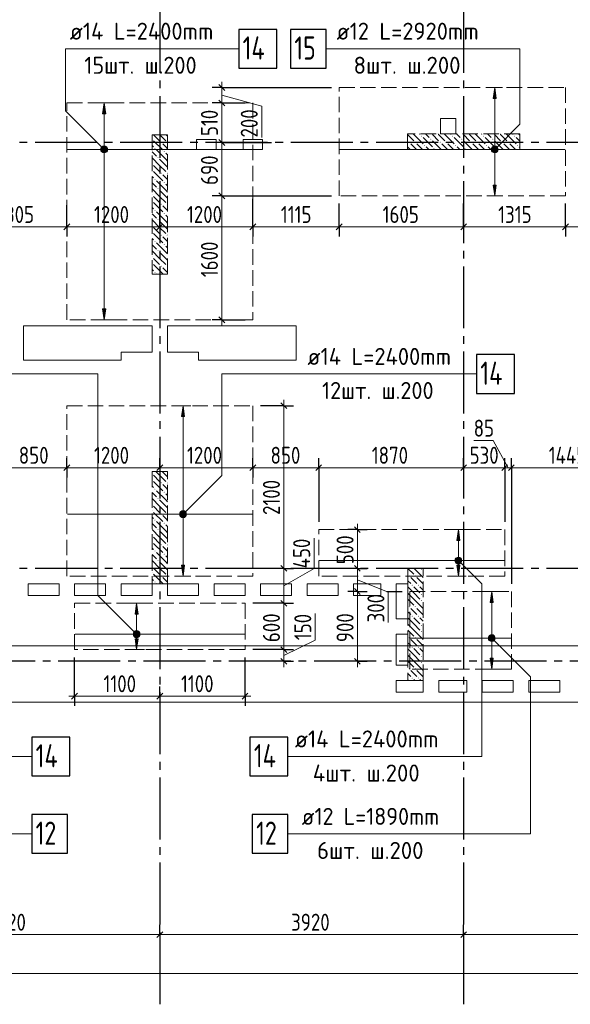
# Model space of a CAD drawing. Header units: millimetres. Extents: x 0 to 61017, y 0 to 42000.
# Tile 9 of 30: x 15912 to 23017, y 15970 to 28686. Entities that reach past the tile are written whole.
import ezdxf

# ---------------------------------------------------------------- set-up
doc = ezdxf.new("R2010")
doc.units = ezdxf.units.MM
doc.linetypes.add('______2', pattern=[270, 200, -70])
doc.linetypes.add('______5', pattern=[1100, 800, -100, 100, -100])
for name, color, linetype, lineweight in [('Standard', 7, 'Continuous', 25), ('ДОП Верх по Х', 7, 'Continuous', 25), ('ЖБ Пилон', 180, 'Continuous', 25), ('Оси', 40, '______5', 18), ('Позиционная метка номер позиции', 7, 'Continuous', 13), ('Примечания', 7, 'Continuous', 25)]:
    doc.layers.add(name, color=color, linetype=linetype, lineweight=lineweight)
doc.layers.add('ЖБ Перекрытие верхний уровень', color=7, linetype='Continuous', lineweight=25, true_color=0xe0e0ff)
doc.styles.add('GOST 2.304-81', font='txt')
doc.styles.add('ISOCPEUR', font='txt')

msp = doc.modelspace()

# ---------------------------------------------------------------- hatches: boundary and pattern name
at = {"layer": 'ДОП Верх по Х', "linetype": 'Continuous', "lineweight": 13, "transparency": 33554687}
for points in [[(22061, 27670), (22041, 27810), (22021, 27670)], [(17022, 27470), (17002, 27610), (16982, 27470)], [(16965, 27010), (17040, 27010), (17035, 27029)], [(16965, 27010), (17035, 27029), (16970, 27029)], [(16970, 26991), (17040, 27010), (16965, 27010)], [(16970, 27029), (17035, 27029), (17021, 27042)], [(16970, 27029), (17021, 27042), (16984, 27042)], [(16970, 26991), (17035, 26991), (17040, 27010)], [(16984, 26978), (17035, 26991), (16970, 26991)], [(16984, 27042), (17021, 27042), (17002, 27048)], [(16984, 26978), (17021, 26978), (17035, 26991)], [(17021, 26978), (16984, 26978), (17002, 26972)], [(22003, 27010), (22078, 27010), (22073, 27029)], [(22003, 27010), (22073, 27029), (22009, 27029)], [(22009, 26991), (22078, 27010), (22003, 27010)], [(22009, 27029), (22073, 27029), (22060, 27042)], [(22009, 27029), (22060, 27042), (22022, 27042)], [(22009, 26991), (22073, 26991), (22078, 27010)], [(22022, 26978), (22073, 26991), (22009, 26991)], [(22022, 27042), (22060, 27042), (22041, 27048)], [(22022, 26978), (22060, 26978), (22073, 26991)], [(22060, 26978), (22022, 26978), (22041, 26972)], [(18040, 23560), (18020, 23700), (18000, 23560)], [(17982, 22300), (18057, 22300), (18052, 22319)], [(17982, 22300), (18052, 22319), (17988, 22319)], [(17988, 22281), (18057, 22300), (17982, 22300)], [(17988, 22319), (18052, 22319), (18039, 22332)], [(17988, 22319), (18039, 22332), (18001, 22332)], [(17988, 22281), (18052, 22281), (18057, 22300)], [(18001, 22268), (18052, 22281), (17988, 22281)], [(18001, 22332), (18039, 22332), (18020, 22338)], [(18001, 22268), (18039, 22268), (18052, 22281)], [(18039, 22268), (18001, 22268), (18020, 22262)], [(21593, 21960), (21573, 22100), (21553, 21960)], [(21536, 21700), (21611, 21700), (21606, 21719)], [(21536, 21700), (21606, 21719), (21541, 21719)], [(21541, 21681), (21611, 21700), (21536, 21700)], [(21541, 21719), (21606, 21719), (21592, 21732)], [(21541, 21719), (21592, 21732), (21555, 21732)], [(21541, 21681), (21606, 21681), (21611, 21700)], [(21555, 21668), (21606, 21681), (21541, 21681)], [(21555, 21732), (21592, 21732), (21573, 21738)], [(21555, 21668), (21592, 21668), (21606, 21681)], [(21592, 21668), (21555, 21668), (21573, 21662)], [(22023, 21160), (22003, 21300), (21983, 21160)], [(17440, 21010), (17420, 21150), (17400, 21010)], [(17382, 20750), (17457, 20750), (17452, 20769)], [(17382, 20750), (17452, 20769), (17388, 20769)], [(17388, 20731), (17457, 20750), (17382, 20750)], [(17388, 20769), (17452, 20769), (17439, 20782)], [(17388, 20769), (17439, 20782), (17401, 20782)], [(17388, 20731), (17452, 20731), (17457, 20750)], [(17401, 20718), (17452, 20731), (17388, 20731)], [(17401, 20782), (17439, 20782), (17420, 20787)], [(17401, 20718), (17439, 20718), (17452, 20731)], [(21970, 20719), (22035, 20719), (22021, 20732)], [(21970, 20719), (22021, 20732), (21984, 20732)], [(21984, 20732), (22021, 20732), (22003, 20738)], [(17439, 20718), (17401, 20718), (17420, 20712)], [(21965, 20700), (22040, 20700), (22035, 20719)], [(21965, 20700), (22035, 20719), (21970, 20719)], [(21970, 20681), (22040, 20700), (21965, 20700)], [(21970, 20681), (22035, 20681), (22040, 20700)], [(21984, 20668), (22035, 20681), (21970, 20681)], [(21984, 20668), (22021, 20668), (22035, 20681)], [(22021, 20668), (21984, 20668), (22003, 20662)]]:
    msp.add_hatch(color=7, dxfattribs=at).paths.add_polyline_path(points)
for points in [[(22061, 26550), (22041, 26410), (22021, 26550)], [(17022, 24950), (17002, 24810), (16982, 24950)], [(18040, 21640), (18020, 21500), (18000, 21640)], [(21593, 21640), (21573, 21500), (21553, 21640)], [(17440, 20690), (17420, 20550), (17400, 20690)], [(22023, 20440), (22003, 20300), (21983, 20440)]]:
    msp.add_hatch(color=7, dxfattribs=at).paths.add_polyline_path(points, flags=16)
at = {"layer": 'ЖБ Пилон', "linetype": 'Continuous', "lineweight": 18, "transparency": 33554687}
for points in [[(17620, 27147), (17623, 27143), (17620, 27140)], [(17730, 27103), (17737, 27110), (17743, 27103), (17737, 27097)], [(17810, 27103), (17817, 27110), (17820, 27107), (17820, 27100), (17817, 27097)], [(20930, 27103), (20937, 27110), (20943, 27103), (20937, 27097)], [(21010, 27103), (21017, 27110), (21023, 27103), (21017, 27097)], [(21090, 27183), (21097, 27190), (21103, 27183), (21097, 27177)], [(21210, 27143), (21217, 27150), (21223, 27143), (21217, 27137)], [(21330, 27103), (21337, 27110), (21343, 27103), (21337, 27097)], [(21410, 27103), (21417, 27110), (21423, 27103), (21417, 27097)], [(21490, 27183), (21497, 27190), (21503, 27183), (21497, 27177)], [(21610, 27143), (21617, 27150), (21623, 27143), (21617, 27137)], [(21730, 27103), (21737, 27110), (21743, 27103), (21737, 27097)], [(21810, 27103), (21817, 27110), (21823, 27103), (21817, 27097)], [(21890, 27183), (21897, 27190), (21903, 27183), (21897, 27177)], [(22010, 27143), (22017, 27150), (22023, 27143), (22017, 27137)], [(22130, 27103), (22137, 27110), (22143, 27103), (22137, 27097)], [(22210, 27103), (22217, 27110), (22223, 27103), (22217, 27097)], [(22290, 27183), (22297, 27190), (22303, 27183), (22297, 27177)], [(17650, 27023), (17657, 27030), (17663, 27023), (17657, 27017)], [(17770, 26983), (17777, 26990), (17783, 26983), (17777, 26977)], [(21130, 27063), (21137, 27070), (21143, 27063), (21137, 27057)], [(21250, 27023), (21257, 27030), (21263, 27023), (21257, 27017)], [(21530, 27063), (21537, 27070), (21543, 27063), (21537, 27057)], [(21650, 27023), (21657, 27030), (21663, 27023), (21657, 27017)], [(21930, 27063), (21937, 27070), (21943, 27063), (21937, 27057)], [(22050, 27023), (22057, 27030), (22063, 27023), (22057, 27017)], [(22330, 27063), (22337, 27070), (22343, 27063), (22337, 27057)], [(17690, 26903), (17697, 26910), (17703, 26903), (17697, 26897)], [(17620, 26827), (17623, 26823), (17620, 26820)], [(17620, 26747), (17623, 26743), (17620, 26740)], [(17730, 26703), (17737, 26710), (17743, 26703), (17737, 26697)], [(17810, 26703), (17817, 26710), (17820, 26707), (17820, 26700), (17817, 26697)], [(17650, 26623), (17657, 26630), (17663, 26623), (17657, 26617)], [(17770, 26583), (17777, 26590), (17783, 26583), (17777, 26577)], [(17690, 26503), (17697, 26510), (17703, 26503), (17697, 26497)], [(17620, 26427), (17623, 26423), (17620, 26420)], [(17620, 26347), (17623, 26343), (17620, 26340)], [(17650, 26223), (17657, 26230), (17663, 26223), (17657, 26217)], [(17730, 26303), (17737, 26310), (17743, 26303), (17737, 26297)], [(17810, 26303), (17817, 26310), (17820, 26307), (17820, 26300), (17817, 26297)], [(17690, 26103), (17697, 26110), (17703, 26103), (17697, 26097)], [(17770, 26183), (17777, 26190), (17783, 26183), (17777, 26177)], [(17620, 26027), (17623, 26023), (17620, 26020)], [(17620, 25947), (17623, 25943), (17620, 25940)], [(17650, 25823), (17657, 25830), (17663, 25823), (17657, 25817)], [(17730, 25903), (17737, 25910), (17743, 25903), (17737, 25897)], [(17810, 25903), (17817, 25910), (17820, 25907), (17820, 25900), (17817, 25897)], [(17690, 25703), (17697, 25710), (17703, 25703), (17697, 25697)], [(17770, 25783), (17777, 25790), (17783, 25783), (17777, 25777)], [(17620, 25627), (17623, 25623), (17620, 25620)], [(17620, 25547), (17623, 25543), (17620, 25540)], [(17730, 25503), (17737, 25510), (17743, 25503), (17737, 25497)], [(17810, 25503), (17817, 25510), (17820, 25507), (17820, 25500), (17817, 25497)], [(17650, 25423), (17657, 25430), (17663, 25423), (17657, 25417)], [(17620, 22827), (17623, 22823), (17620, 22820)], [(17620, 22747), (17623, 22743), (17620, 22740)], [(17730, 22703), (17737, 22710), (17743, 22703), (17737, 22697)], [(17810, 22703), (17817, 22710), (17820, 22707), (17820, 22700), (17817, 22697)], [(17650, 22623), (17657, 22630), (17663, 22623), (17657, 22617)], [(17690, 22503), (17697, 22510), (17703, 22503), (17697, 22497)], [(17770, 22583), (17777, 22590), (17783, 22583), (17777, 22577)], [(17620, 22427), (17623, 22423), (17620, 22420)], [(17620, 22347), (17623, 22343), (17620, 22340)], [(17730, 22303), (17737, 22310), (17743, 22303), (17737, 22297)], [(17810, 22303), (17817, 22310), (17820, 22307), (17820, 22300), (17817, 22297)], [(17650, 22223), (17657, 22230), (17663, 22223), (17657, 22217)], [(17770, 22183), (17777, 22190), (17783, 22183), (17777, 22177)], [(17620, 22027), (17623, 22023), (17620, 22020)], [(17690, 22103), (17697, 22110), (17703, 22103), (17697, 22097)], [(17620, 21947), (17623, 21943), (17620, 21940)], [(17730, 21903), (17737, 21910), (17743, 21903), (17737, 21897)], [(17810, 21903), (17817, 21910), (17820, 21907), (17820, 21900), (17817, 21897)], [(17650, 21823), (17657, 21830), (17663, 21823), (17657, 21817)], [(17770, 21783), (17777, 21790), (17783, 21783), (17777, 21777)], [(17620, 21627), (17623, 21623), (17620, 21620)], [(17690, 21703), (17697, 21710), (17703, 21703), (17697, 21697)], [(17620, 21547), (17623, 21543), (17620, 21540)], [(17730, 21503), (17737, 21510), (17743, 21503), (17737, 21497)], [(17810, 21503), (17817, 21510), (17820, 21507), (17820, 21500), (17817, 21497)], [(20930, 21503), (20937, 21510), (20943, 21503), (20937, 21497)], [(21010, 21503), (21017, 21510), (21023, 21503), (21017, 21497)], [(21090, 21583), (21097, 21590), (21103, 21583), (21097, 21577)], [(17650, 21423), (17657, 21430), (17663, 21423), (17657, 21417)], [(20970, 21383), (20977, 21390), (20983, 21383), (20977, 21377)], [(21050, 21383), (21057, 21390), (21063, 21383), (21057, 21377)], [(21090, 21263), (21097, 21270), (21103, 21263), (21097, 21257)], [(20930, 21103), (20937, 21110), (20943, 21103), (20937, 21097)], [(21010, 21103), (21017, 21110), (21023, 21103), (21017, 21097)], [(21090, 21183), (21097, 21190), (21103, 21183), (21097, 21177)], [(20970, 20983), (20977, 20990), (20983, 20983), (20977, 20977)], [(21050, 20983), (21057, 20990), (21063, 20983), (21057, 20977)], [(21090, 20863), (21097, 20870), (21103, 20863), (21097, 20857)], [(21090, 20783), (21097, 20790), (21103, 20783), (21097, 20777)], [(20930, 20703), (20937, 20710), (20943, 20703), (20937, 20697)], [(21010, 20703), (21017, 20710), (21023, 20703), (21017, 20697)], [(20970, 20583), (20977, 20590), (20983, 20583), (20977, 20577)], [(21050, 20583), (21057, 20590), (21063, 20583), (21057, 20577)], [(21090, 20463), (21097, 20470), (21103, 20463), (21097, 20457)], [(21090, 20383), (21097, 20390), (21103, 20383), (21097, 20377)], [(20930, 20303), (20937, 20310), (20943, 20303), (20937, 20297)], [(21010, 20303), (21017, 20310), (21023, 20303), (21017, 20297)], [(20970, 20183), (20977, 20190), (20983, 20183), (20977, 20177)], [(21050, 20183), (21057, 20190), (21063, 20183), (21057, 20177)]]:
    msp.add_hatch(color=7, dxfattribs=at).paths.add_polyline_path(points, flags=16)
at = {"layer": 'Позиционная метка номер позиции', "linetype": 'Continuous', "lineweight": 13, "transparency": 33554687}
for points in [[(16970, 26978), (17014, 27053), (16959, 26999)], [(16959, 26999), (17014, 27053), (16991, 27053)], [(16959, 26999), (16991, 27053), (16959, 27021)], [(16959, 27021), (16991, 27053), (16970, 27042)], [(16970, 26978), (17034, 27042), (17014, 27053)], [(16991, 26967), (17034, 27042), (16970, 26978)], [(16991, 26967), (17046, 27021), (17034, 27042)], [(17014, 26967), (17046, 27021), (16991, 26967)], [(17014, 26967), (17046, 26999), (17046, 27021)], [(17046, 26999), (17014, 26967), (17034, 26978)], [(21998, 27021), (22073, 26978), (22009, 27042)], [(21998, 26999), (22052, 26967), (21998, 27021)], [(21998, 27021), (22052, 26967), (22073, 26978)], [(22029, 26967), (21998, 26999), (22009, 26978)], [(21998, 26999), (22029, 26967), (22052, 26967)], [(22009, 27042), (22084, 26999), (22029, 27053)], [(22009, 27042), (22073, 26978), (22084, 26999)], [(22029, 27053), (22084, 26999), (22084, 27021)], [(22029, 27053), (22084, 27021), (22052, 27053)], [(22052, 27053), (22084, 27021), (22073, 27042)], [(17977, 22311), (18052, 22268), (17988, 22332)], [(17977, 22289), (18031, 22257), (17977, 22311)], [(17977, 22311), (18031, 22257), (18052, 22268)], [(18009, 22257), (17977, 22289), (17988, 22268)], [(17977, 22289), (18009, 22257), (18031, 22257)], [(17988, 22332), (18063, 22289), (18009, 22343)], [(17988, 22332), (18052, 22268), (18063, 22289)], [(18009, 22343), (18063, 22289), (18063, 22311)], [(18009, 22343), (18063, 22311), (18031, 22343)], [(18031, 22343), (18063, 22311), (18052, 22332)], [(21530, 21711), (21562, 21743), (21542, 21732)], [(21562, 21743), (21530, 21711), (21530, 21689)], [(21562, 21743), (21530, 21689), (21585, 21743)], [(21585, 21743), (21530, 21689), (21542, 21668)], [(21585, 21743), (21542, 21668), (21605, 21732)], [(21605, 21732), (21542, 21668), (21562, 21657)], [(21605, 21732), (21562, 21657), (21617, 21711)], [(21617, 21711), (21562, 21657), (21585, 21657)], [(21617, 21711), (21585, 21657), (21617, 21689)], [(21617, 21689), (21585, 21657), (21605, 21668)], [(17388, 20718), (17431, 20793), (17377, 20739)], [(17377, 20739), (17431, 20793), (17409, 20793)], [(17377, 20739), (17409, 20793), (17377, 20761)], [(17377, 20761), (17409, 20793), (17388, 20782)], [(17388, 20718), (17452, 20782), (17431, 20793)], [(17409, 20707), (17452, 20782), (17388, 20718)], [(17409, 20707), (17463, 20761), (17452, 20782)], [(17431, 20707), (17463, 20761), (17409, 20707)], [(17431, 20707), (17463, 20739), (17463, 20761)], [(17463, 20739), (17431, 20707), (17452, 20718)], [(21959, 20711), (21991, 20743), (21971, 20732)], [(21991, 20743), (21959, 20711), (21959, 20689)], [(21991, 20743), (21959, 20689), (22014, 20743)], [(22014, 20743), (21959, 20689), (21971, 20668)], [(22014, 20743), (21971, 20668), (22035, 20732)], [(22035, 20732), (21971, 20668), (21991, 20657)], [(22035, 20732), (21991, 20657), (22046, 20711)], [(22046, 20711), (21991, 20657), (22014, 20657)], [(22046, 20711), (22014, 20657), (22046, 20689)], [(22046, 20689), (22014, 20657), (22035, 20668)]]:
    msp.add_hatch(color=7, dxfattribs=at).paths.add_polyline_path(points)

# ---------------------------------------------------------------- linework, layer by layer
at = {"layer": 'Standard', "color": 7, "linetype": 'Continuous', "lineweight": 25, "transparency": 33554687}
for p, q in [((18482, 27848), (18557, 27772)), ((18482, 27648), (18557, 27572)), ((18482, 27138), (18557, 27063)), ((18482, 26448), (18557, 26372)), ((16557, 26048), (16482, 25972)), ((17757, 26048), (17682, 25972)), ((18957, 26048), (18882, 25972)), ((20072, 26048), (19997, 25972)), ((21677, 26048), (21602, 25972)), ((22992, 26048), (22917, 25972)), ((18482, 24848), (18557, 24772)), ((19282, 23738), (19357, 23663)), ((16482, 22862), (16557, 22938)), ((17682, 22862), (17757, 22938)), ((18882, 22862), (18957, 22938)), ((19733, 22862), (19807, 22938)), ((21602, 22862), (21677, 22938)), ((22132, 22862), (22207, 22938)), ((22219, 22862), (22294, 22938)), ((20233, 22138), (20307, 22062)), ((19282, 21638), (19357, 21562)), ((20233, 21638), (20307, 21562)), ((20233, 21338), (20307, 21262)), ((19282, 21187), (19357, 21112)), ((19282, 20587), (19357, 20512)), ((19282, 20438), (19357, 20362)), ((20233, 20438), (20307, 20362)), ((16582, 19912), (16657, 19987)), ((17682, 19912), (17757, 19987)), ((18782, 19912), (18857, 19987)), ((17682, 16833), (17757, 16907)), ((21602, 16833), (21677, 16907))]:
    msp.add_line(p, q, dxfattribs=at)
at = {"layer": 'Standard', "color": 7, "linetype": 'Continuous', "lineweight": 13, "transparency": 33554687}
for p, q in [((18520, 27810), (18520, 27885)), ((18520, 27810), (18520, 27610)), ((18520, 27710), (19034, 27570)), ((18520, 27610), (18520, 27100)), ((19034, 27570), (19034, 27164)), ((16520, 26010), (15215, 26010)), ((17720, 26010), (16520, 26010)), ((18920, 26010), (17720, 26010)), ((20035, 26010), (18920, 26010)), ((21640, 26010), (20035, 26010)), ((22955, 26010), (21640, 26010)), ((23865, 26010), (22955, 26010)), ((18520, 24810), (18520, 24735)), ((19320, 23700), (19320, 23775)), ((22020, 23250), (21770, 23250)), ((22213, 22900), (22020, 23250)), ((15670, 22900), (16520, 22900)), ((16520, 22900), (17720, 22900)), ((17720, 22900), (18920, 22900)), ((18920, 22900), (19770, 22900)), ((19770, 22900), (21640, 22900)), ((21640, 22900), (22170, 22900)), ((22170, 22900), (22257, 22900)), ((22257, 22900), (23703, 22900)), ((20270, 22100), (20270, 22175)), ((20270, 22100), (20270, 21600)), ((19710, 21600), (19710, 21991)), ((19320, 21375), (19710, 21600)), ((19320, 21600), (19320, 21150)), ((20270, 21450), (20668, 21293)), ((20270, 21300), (20270, 20400)), ((20668, 21293), (20668, 20902)), ((19320, 21150), (19320, 20550)), ((19725, 20673), (19725, 21017)), ((19320, 20475), (19725, 20673)), ((19320, 20550), (19320, 20400)), ((19320, 20400), (19320, 20325)), ((20270, 20400), (20270, 20325)), ((16620, 19950), (16545, 19950)), ((16620, 19950), (17720, 19950)), ((17720, 19950), (18820, 19950)), ((18820, 19950), (18895, 19950)), ((13800, 16870), (17720, 16870)), ((17720, 16870), (21640, 16870)), ((21640, 16870), (24940, 16870)), ((49280, 16370), (7200, 16370))]:
    msp.add_line(p, q, dxfattribs=at)
at = {"layer": 'Standard', "color": 251, "linetype": 'Continuous', "lineweight": -3, "true_color": 0x656565, "transparency": 33554687}
for p, q in [((18520, 27810), (18395, 27810)), ((18520, 27810), (18645, 27810)), ((18520, 27810), (19935, 27810)), ((18520, 27610), (18395, 27610)), ((18520, 27610), (18645, 27610)), ((18520, 27610), (18820, 27610)), ((18520, 27100), (18395, 27100)), ((18520, 27100), (18645, 27100)), ((18520, 26410), (18395, 26410)), ((18520, 26410), (18645, 26410)), ((16520, 26010), (16520, 26135)), ((17720, 26010), (17720, 26135)), ((18920, 26010), (18920, 26135)), ((20035, 26010), (20035, 26135)), ((21640, 26010), (21640, 26135)), ((22955, 26010), (22955, 26135)), ((16520, 26010), (16520, 25885)), ((17720, 26010), (17720, 25885)), ((18920, 26010), (18920, 25885)), ((20035, 26010), (20035, 25885)), ((21640, 26010), (21640, 25885)), ((22955, 26010), (22955, 25885)), ((18520, 24810), (18395, 24810)), ((18520, 24810), (18645, 24810)), ((18520, 24810), (18820, 24810)), ((19320, 23700), (19020, 23700)), ((19320, 23700), (19195, 23700)), ((19320, 23700), (19445, 23700)), ((16520, 22900), (16520, 23025)), ((17720, 22900), (17720, 23025)), ((18920, 22900), (18920, 23025)), ((19770, 22900), (19770, 23025)), ((21640, 22900), (21640, 23025)), ((22170, 22900), (22170, 23025)), ((22257, 22900), (22257, 23025)), ((16520, 22900), (16520, 22775)), ((16520, 22900), (16520, 22900)), ((17720, 22900), (17720, 22775)), ((17720, 22900), (17720, 22900)), ((18920, 22900), (18920, 22775)), ((18920, 22900), (18920, 22900)), ((19770, 22900), (19770, 22775)), ((19770, 22900), (19770, 22200)), ((21640, 22900), (21640, 22775)), ((21640, 22900), (21640, 22900)), ((22170, 22900), (22170, 22775)), ((22170, 22900), (22170, 22200)), ((22257, 22900), (22257, 22775)), ((22257, 22900), (22257, 21400)), ((20270, 22100), (20145, 22100)), ((20270, 22100), (20395, 22100)), ((20270, 22100), (20270, 22100)), ((19320, 21600), (19195, 21600)), ((19320, 21600), (19445, 21600)), ((20270, 21600), (20145, 21600)), ((20270, 21600), (20395, 21600)), ((20270, 21600), (20270, 21600)), ((20270, 21300), (20145, 21300)), ((20270, 21300), (20395, 21300)), ((20270, 21300), (20366, 21300)), ((20651, 21300), (20845, 21300)), ((19320, 21150), (19195, 21150)), ((19320, 21150), (19445, 21150)), ((19320, 20550), (18920, 20550)), ((19320, 20550), (19195, 20550)), ((19320, 20550), (19445, 20550)), ((16620, 19950), (16620, 20450)), ((18820, 19950), (18820, 20450)), ((19320, 20400), (19195, 20400)), ((19320, 20400), (19445, 20400)), ((19320, 20400), (19320, 20400)), ((20270, 20400), (20145, 20400)), ((20270, 20400), (20395, 20400)), ((20270, 20400), (20270, 20400)), ((16620, 19950), (16620, 20075)), ((17720, 19950), (17720, 20075)), ((18820, 19950), (18820, 20075)), ((16620, 19950), (16620, 19825)), ((17720, 19950), (17720, 19825)), ((17720, 19950), (17720, 19950)), ((18820, 19950), (18820, 19825)), ((17720, 16870), (17720, 16995)), ((21640, 16870), (21640, 16995)), ((17720, 16870), (17720, 16745)), ((17720, 16870), (17720, 16418)), ((21640, 16870), (21640, 16745)), ((21640, 16870), (21640, 16418))]:
    msp.add_line(p, q, dxfattribs=at)
at = {"layer": 'Standard', "color": 254, "linetype": 'Continuous', "lineweight": 18, "true_color": 0xc4c4ff, "transparency": 33554687}
msp.add_lwpolyline([(7031, 20600), (49449, 20600), (49449, 35100), (7031, 35100), (7031, 20600)], dxfattribs=at)
at = {"layer": 'Standard', "color": 251, "linetype": 'Continuous', "lineweight": -3, "true_color": 0x656565, "transparency": 33554687}
for points in [[(18520, 27100), (18991, 27100), (18991, 27100), (19008, 27100), (19008, 27100), (19162, 27100)], [(17720, 26010), (17720, 26027), (17720, 26027), (17720, 26027), (17720, 26027), (17720, 26027), (17720, 26027), (17720, 26027), (17720, 26027), (17720, 26027), (17720, 26027), (17720, 26027), (17720, 26027), (17720, 26027), (17720, 26027), (17720, 26358)], [(18520, 26410), (18811, 26410), (18811, 26410), (19935, 26410)], [(18920, 26010), (18920, 26027), (18920, 26027), (18920, 26027), (18920, 26027), (18920, 26027), (18920, 26027), (18920, 26027), (18920, 26027), (18920, 26027), (18920, 26027), (18920, 26027), (18920, 26027), (18920, 26027), (18920, 26027), (18920, 26027), (18920, 26027), (18920, 26370)], [(16520, 26010), (16520, 26027), (16520, 26027), (16520, 26027), (16520, 26027), (16520, 26027), (16520, 26027), (16520, 26027), (16520, 26027), (16520, 26027), (16520, 26027), (16520, 26027), (16520, 26027), (16520, 26289)], [(20035, 26010), (20035, 26027), (20035, 26027), (20035, 26027), (20035, 26027), (20035, 26027), (20035, 26027), (20035, 26027), (20035, 26027), (20035, 26027), (20035, 26027), (20035, 26027), (20035, 26027), (20035, 26027), (20035, 26027), (20035, 26027), (20035, 26027), (20035, 26027), (20035, 26027), (20035, 26310)], [(21640, 26010), (21640, 26027), (21640, 26027), (21640, 26027), (21640, 26027), (21640, 26027), (21640, 26027), (21640, 26027), (21640, 26027), (21640, 26027), (21640, 26027), (21640, 26027), (21640, 26027), (21640, 26027), (21640, 26027), (21640, 26027), (21640, 26027), (21640, 26027), (21640, 26027), (21640, 26027), (21640, 26027), (21640, 26310)], [(22955, 26010), (22955, 26027), (22955, 26027), (22955, 26027), (22955, 26027), (22955, 26027), (22955, 26027), (22955, 26027), (22955, 26027), (22955, 26027), (22955, 26027), (22955, 26027), (22955, 26027), (22955, 26027), (22955, 26027), (22955, 26027), (22955, 26027), (22955, 26027), (22955, 26027), (22955, 26027), (22955, 26027), (22955, 26027), (22955, 26027), (22955, 26310)], [(19320, 21600), (19303, 21600), (19303, 21600), (19020, 21600)], [(19320, 21150), (19303, 21150), (19303, 21150), (18920, 21150)]]:
    msp.add_lwpolyline(points, dxfattribs=at)
at = {"layer": 'Standard', "color": 7, "linetype": 'Continuous', "lineweight": 13, "transparency": 33554687}
for points in [[(18520, 27100), (18520, 27071), (18520, 27071), (18520, 26488), (18520, 26488), (18520, 26410)], [(18520, 26410), (18520, 25387), (18520, 25387), (18520, 24810)], [(19320, 23700), (19320, 22199), (19320, 22199), (19320, 22111), (19320, 22111), (19320, 22024), (19320, 22024), (19320, 21600)], [(20270, 21600), (20270, 21565), (20270, 21565), (20270, 21471), (20270, 21471), (20270, 21300)]]:
    msp.add_lwpolyline(points, dxfattribs=at)
at = {"layer": 'ДОП Верх по Х', "color": 7, "linetype": 'Continuous', "lineweight": 13, "transparency": 33554687}
for p, q in [((16538, 28310), (18668, 28310)), ((19980, 28310), (22066, 28310)), ((19605, 24110), (21735, 24110)), ((13867, 19170), (15997, 19170)), ((19443, 19170), (21573, 19170)), ((19531, 18170), (21573, 18170))]:
    msp.add_line(p, q, dxfattribs=at)
at = {"layer": 'ДОП Верх по Х', "color": 251, "linetype": 'Continuous', "lineweight": 13, "true_color": 0x494949, "transparency": 33554687}
for p, q in [((22041, 27810), (21941, 27810)), ((22041, 27810), (22021, 27670)), ((22061, 27670), (22041, 27810)), ((22041, 27810), (22141, 27810)), ((22041, 27810), (22041, 27810)), ((17002, 27610), (16902, 27610)), ((17002, 27610), (16982, 27470)), ((17022, 27470), (17002, 27610)), ((17002, 27610), (17102, 27610)), ((17002, 27610), (17002, 27610)), ((22021, 27670), (22061, 27670)), ((22041, 27040), (22041, 27670)), ((16982, 27470), (17022, 27470)), ((17002, 27040), (17002, 27470)), ((16965, 27010), (16965, 27010)), ((17002, 24950), (17002, 26980)), ((17040, 27010), (17040, 27010)), ((22003, 27010), (22003, 27010)), ((22041, 26550), (22041, 26980)), ((22078, 27010), (22078, 27010)), ((22041, 26410), (22021, 26550)), ((22021, 26550), (22061, 26550)), ((22061, 26550), (22041, 26410)), ((22041, 26410), (21941, 26410)), ((22041, 26410), (22141, 26410)), ((22041, 26410), (22041, 26410)), ((17002, 24810), (16982, 24950)), ((16982, 24950), (17022, 24950)), ((17022, 24950), (17002, 24810)), ((17002, 24810), (16902, 24810)), ((17002, 24810), (17102, 24810)), ((17002, 24810), (17002, 24810)), ((18020, 23700), (17920, 23700)), ((18020, 23700), (18000, 23560)), ((18040, 23560), (18020, 23700)), ((18020, 23700), (18120, 23700)), ((18020, 23700), (18020, 23700)), ((18000, 23560), (18040, 23560)), ((18020, 22330), (18020, 23560)), ((17982, 22300), (17982, 22300)), ((18020, 21640), (18020, 22270)), ((18057, 22300), (18057, 22300)), ((21573, 22100), (21473, 22100)), ((21573, 22100), (21553, 21960)), ((21593, 21960), (21573, 22100)), ((21573, 22100), (21673, 22100)), ((21573, 22100), (21573, 22100)), ((21553, 21960), (21593, 21960)), ((21573, 21730), (21573, 21960)), ((18020, 21500), (18000, 21640)), ((18000, 21640), (18040, 21640)), ((18040, 21640), (18020, 21500)), ((21536, 21700), (21536, 21700)), ((21573, 21500), (21553, 21640)), ((21553, 21640), (21593, 21640)), ((21573, 21640), (21573, 21670)), ((21593, 21640), (21573, 21500)), ((21611, 21700), (21611, 21700)), ((18020, 21500), (17920, 21500)), ((18020, 21500), (18120, 21500)), ((18020, 21500), (18020, 21500)), ((21573, 21500), (21473, 21500)), ((21573, 21500), (21673, 21500)), ((21573, 21500), (21573, 21500)), ((22003, 21300), (21903, 21300)), ((22003, 21300), (21983, 21160)), ((22023, 21160), (22003, 21300)), ((22003, 21300), (22103, 21300)), ((22003, 21300), (22003, 21300)), ((17420, 21150), (17320, 21150)), ((17420, 21150), (17400, 21010)), ((17440, 21010), (17420, 21150)), ((17420, 21150), (17520, 21150)), ((17420, 21150), (17420, 21150)), ((21983, 21160), (22023, 21160)), ((22003, 20730), (22003, 21160)), ((17400, 21010), (17440, 21010)), ((17420, 20780), (17420, 21010)), ((17382, 20750), (17382, 20750)), ((17457, 20750), (17457, 20750)), ((17420, 20550), (17400, 20690)), ((17400, 20690), (17440, 20690)), ((17420, 20690), (17420, 20720)), ((17440, 20690), (17420, 20550)), ((21965, 20700), (21965, 20700)), ((22003, 20440), (22003, 20670)), ((22040, 20700), (22040, 20700)), ((17420, 20550), (17320, 20550)), ((17420, 20550), (17520, 20550)), ((17420, 20550), (17420, 20550)), ((22003, 20300), (21983, 20440)), ((21983, 20440), (22023, 20440)), ((22023, 20440), (22003, 20300)), ((22003, 20300), (21903, 20300)), ((22003, 20300), (22103, 20300)), ((22003, 20300), (22003, 20300))]:
    msp.add_line(p, q, dxfattribs=at)
at = {"layer": 'ДОП Верх по Х', "color": 7, "linetype": 'Continuous', "lineweight": 18, "transparency": 33554687}
for p, q in [((16527, 27010), (18913, 27010)), ((22949, 27010), (20041, 27010)), ((16527, 22300), (18913, 22300)), ((22163, 21700), (19777, 21700)), ((16626, 20750), (18814, 20750)), ((22251, 20700), (20951, 20700))]:
    msp.add_line(p, q, dxfattribs=at)
at = {"layer": 'ДОП Верх по Х', "color": 7, "linetype": 'Continuous', "lineweight": 25, "transparency": 33554687}
for points in [[(18738, 28060), (19228, 28060), (19228, 28560), (18738, 28560), (18738, 28060)], [(19406, 28060), (19866, 28060), (19866, 28560), (19406, 28560), (19406, 28060)], [(21805, 23860), (22295, 23860), (22295, 24360), (21805, 24360), (21805, 23860)], [(16067, 18920), (16557, 18920), (16557, 19420), (16067, 19420), (16067, 18920)], [(18883, 18920), (19373, 18920), (19373, 19420), (18883, 19420), (18883, 18920)], [(16067, 17920), (16527, 17920), (16527, 18420), (16067, 18420), (16067, 17920)], [(18913, 17920), (19373, 17920), (19373, 18420), (18913, 18420), (18913, 17920)]]:
    msp.add_lwpolyline(points, dxfattribs=at)
at = {"layer": 'ДОП Верх по Х', "color": 251, "linetype": 'Continuous', "lineweight": 13, "true_color": 0x494949, "transparency": 33554687}
for centre in [(17002, 27010), (22041, 27010), (18020, 22300), (21573, 21700), (17420, 20750), (22003, 20700)]:
    msp.add_circle(centre, 37.5, dxfattribs=at)
at = {"layer": 'ЖБ Перекрытие верхний уровень', "color": 7, "linetype": 'Continuous', "lineweight": 18, "transparency": 33554687}
for p, q in [((21540, 27410), (21340, 27410)), ((21340, 27410), (21340, 27210)), ((21540, 27210), (21540, 27410)), ((18445, 27140), (18195, 27140)), ((18195, 27140), (18195, 27010)), ((18445, 27010), (18445, 27140)), ((19045, 27140), (18795, 27140)), ((18795, 27140), (18795, 27010)), ((19045, 27010), (19045, 27140)), ((21340, 27210), (21540, 27210)), ((18195, 27010), (18445, 27010)), ((18795, 27010), (19045, 27010)), ((17220, 24730), (15960, 24730)), ((15960, 24730), (15960, 24290)), ((17620, 24730), (17220, 24730)), ((17620, 24390), (17620, 24730)), ((18220, 24730), (17820, 24730)), ((17820, 24730), (17820, 24390)), ((18220, 24730), (17820, 24730)), ((17820, 24730), (17820, 24390)), ((19480, 24730), (18220, 24730)), ((19480, 24290), (19480, 24730)), ((15960, 24290), (17220, 24290)), ((17220, 24390), (17620, 24390)), ((17220, 24290), (17220, 24390)), ((17820, 24390), (18220, 24390)), ((17820, 24390), (18220, 24390)), ((18220, 24390), (18220, 24290)), ((18220, 24290), (19480, 24290)), ((16020, 21400), (16420, 21400)), ((16020, 21250), (16020, 21400)), ((16420, 21400), (16420, 21250)), ((16620, 21400), (17020, 21400)), ((16620, 21250), (16620, 21400)), ((17020, 21400), (17020, 21250)), ((17220, 21250), (17220, 21400)), ((17220, 21400), (17620, 21400)), ((17620, 21400), (17620, 21250)), ((17820, 21250), (17820, 21400)), ((17820, 21400), (18220, 21400)), ((18220, 21400), (18220, 21250)), ((18420, 21250), (18420, 21400)), ((18420, 21400), (18820, 21400)), ((18820, 21400), (18820, 21250)), ((19020, 21250), (19020, 21400)), ((19020, 21400), (19420, 21400)), ((19420, 21400), (19420, 21250)), ((19620, 21400), (20020, 21400)), ((19620, 21250), (19620, 21400)), ((20020, 21400), (20020, 21250)), ((20220, 21250), (20220, 21400)), ((20220, 21400), (20570, 21400)), ((20570, 21400), (20570, 21250)), ((20770, 20950), (20770, 21400)), ((20770, 21400), (20920, 21400)), ((20920, 21400), (20920, 20950)), ((16420, 21250), (16020, 21250)), ((17020, 21250), (16620, 21250)), ((17620, 21250), (17220, 21250)), ((18220, 21250), (17820, 21250)), ((18820, 21250), (18420, 21250)), ((19420, 21250), (19020, 21250)), ((20020, 21250), (19620, 21250)), ((20570, 21250), (20220, 21250)), ((20920, 20950), (20770, 20950)), ((20770, 20350), (20770, 20750)), ((20770, 20750), (20920, 20750)), ((20920, 20750), (20920, 20350)), ((20920, 20350), (20770, 20350)), ((20770, 20000), (20770, 20150)), ((20770, 20150), (21120, 20150)), ((21120, 20150), (21120, 20000)), ((21320, 20000), (21320, 20150)), ((21320, 20150), (21680, 20150)), ((21680, 20150), (21680, 20000)), ((21880, 20150), (22280, 20150)), ((21880, 20000), (21880, 20150)), ((22280, 20150), (22280, 20000)), ((22480, 20000), (22480, 20150)), ((22480, 20150), (22880, 20150)), ((22880, 20150), (22880, 20000)), ((21120, 20000), (20770, 20000)), ((21680, 20000), (21320, 20000)), ((22280, 20000), (21880, 20000)), ((22880, 20000), (22480, 20000)), ((7100, 19870), (28240, 19870))]:
    msp.add_line(p, q, dxfattribs=at)
at = {"layer": 'ЖБ Пилон', "color": 253, "linetype": '______2', "lineweight": 13, "true_color": 0xa0a0a0, "transparency": 33554687}
for p, q in [((17620, 27200), (17620, 25400)), ((17820, 27200), (17620, 27200)), ((17820, 25400), (17820, 27200)), ((22365, 27210), (20915, 27210)), ((20915, 27210), (20915, 27010)), ((22365, 27010), (22365, 27210)), ((20915, 27010), (22365, 27010)), ((17620, 25400), (17820, 25400)), ((17620, 22850), (17620, 21400)), ((17820, 22850), (17620, 22850)), ((17820, 21400), (17820, 22850)), ((20920, 21600), (20920, 20150)), ((21120, 21600), (20920, 21600)), ((21120, 20150), (21120, 21600)), ((17620, 21400), (17820, 21400)), ((20920, 20150), (21120, 20150))]:
    msp.add_line(p, q, dxfattribs=at)
at = {"layer": 'ЖБ Пилон', "color": 9, "linetype": 'Continuous', "lineweight": 18, "true_color": 0xc7c7c7, "transparency": 33554687}
for p, q in [((17637, 27123), (17757, 27003)), ((17640, 27200), (17717, 27123)), ((17720, 27200), (17797, 27123)), ((17800, 27200), (17820, 27180)), ((20917, 27203), (20915, 27205)), ((20915, 27125), (20917, 27123)), ((20917, 27203), (20997, 27123)), ((20990, 27210), (20997, 27203)), ((20997, 27203), (21117, 27083)), ((21070, 27210), (21077, 27203)), ((21117, 27163), (21237, 27043)), ((21157, 27203), (21150, 27210)), ((21197, 27163), (21157, 27203)), ((21237, 27203), (21317, 27123)), ((21237, 27123), (21350, 27010)), ((21317, 27203), (21310, 27210)), ((21317, 27203), (21397, 27123)), ((21390, 27210), (21397, 27203)), ((21397, 27203), (21517, 27083)), ((21470, 27210), (21477, 27203)), ((21517, 27163), (21637, 27043)), ((21557, 27203), (21550, 27210)), ((21597, 27163), (21557, 27203)), ((21637, 27203), (21717, 27123)), ((21637, 27123), (21750, 27010)), ((21717, 27203), (21710, 27210)), ((21717, 27203), (21797, 27123)), ((21790, 27210), (21797, 27203)), ((21797, 27203), (21917, 27083)), ((21870, 27210), (21877, 27203)), ((21917, 27163), (22037, 27043)), ((21957, 27203), (21950, 27210)), ((21997, 27163), (21957, 27203)), ((22037, 27203), (22117, 27123)), ((22037, 27123), (22150, 27010)), ((22117, 27203), (22110, 27210)), ((22117, 27203), (22197, 27123)), ((22190, 27210), (22197, 27203)), ((22197, 27203), (22317, 27083)), ((22270, 27210), (22277, 27203)), ((22317, 27163), (22365, 27115)), ((22357, 27203), (22350, 27210)), ((22365, 27195), (22357, 27203)), ((17620, 27060), (17637, 27043)), ((17620, 26980), (17677, 26923)), ((17797, 26883), (17677, 27003)), ((17797, 27043), (17757, 27083)), ((17820, 27020), (17797, 27043)), ((17797, 26963), (17820, 26940)), ((20915, 27045), (20950, 27010)), ((20997, 27043), (20957, 27083)), ((21030, 27010), (20997, 27043)), ((21037, 27083), (21110, 27010)), ((21157, 27043), (21190, 27010)), ((21397, 27043), (21357, 27083)), ((21430, 27010), (21397, 27043)), ((21437, 27083), (21510, 27010)), ((21557, 27043), (21590, 27010)), ((21797, 27043), (21757, 27083)), ((21830, 27010), (21797, 27043)), ((21837, 27083), (21910, 27010)), ((21957, 27043), (21990, 27010)), ((22197, 27043), (22157, 27083)), ((22230, 27010), (22197, 27043)), ((22237, 27083), (22310, 27010)), ((22357, 27043), (22365, 27035)), ((17717, 26803), (17620, 26900)), ((17717, 26883), (17797, 26803)), ((17797, 26883), (17820, 26860)), ((17637, 26803), (17717, 26723)), ((17637, 26723), (17757, 26603)), ((17717, 26803), (17797, 26723)), ((17797, 26803), (17820, 26780)), ((17620, 26660), (17637, 26643)), ((17620, 26580), (17677, 26523)), ((17797, 26483), (17677, 26603)), ((17797, 26643), (17757, 26683)), ((17820, 26620), (17797, 26643)), ((17717, 26403), (17620, 26500)), ((17717, 26483), (17797, 26403)), ((17797, 26563), (17820, 26540)), ((17797, 26483), (17820, 26460)), ((17637, 26403), (17717, 26323)), ((17637, 26323), (17757, 26203)), ((17717, 26403), (17797, 26323)), ((17797, 26403), (17820, 26380)), ((17620, 26260), (17637, 26243)), ((17797, 26083), (17677, 26203)), ((17797, 26243), (17757, 26283)), ((17820, 26220), (17797, 26243)), ((17620, 26180), (17677, 26123)), ((17717, 26003), (17620, 26100)), ((17717, 26083), (17797, 26003)), ((17797, 26163), (17820, 26140)), ((17797, 26083), (17820, 26060)), ((17637, 26003), (17717, 25923)), ((17717, 26003), (17797, 25923)), ((17797, 26003), (17820, 25980)), ((17620, 25860), (17637, 25843)), ((17637, 25923), (17757, 25803)), ((17797, 25843), (17757, 25883)), ((17820, 25820), (17797, 25843)), ((17620, 25780), (17677, 25723)), ((17717, 25603), (17620, 25700)), ((17797, 25683), (17677, 25803)), ((17797, 25763), (17820, 25740)), ((17637, 25603), (17717, 25523)), ((17717, 25683), (17797, 25603)), ((17717, 25603), (17797, 25523)), ((17797, 25683), (17820, 25660)), ((17797, 25603), (17820, 25580)), ((17620, 25460), (17637, 25443)), ((17637, 25523), (17757, 25403)), ((17797, 25443), (17757, 25483)), ((17820, 25420), (17797, 25443)), ((17680, 25400), (17677, 25403)), ((17637, 22803), (17717, 22723)), ((17717, 22803), (17670, 22850)), ((17717, 22803), (17797, 22723)), ((17750, 22850), (17797, 22803)), ((17797, 22803), (17820, 22780)), ((17620, 22660), (17637, 22643)), ((17637, 22723), (17757, 22603)), ((17797, 22643), (17757, 22683)), ((17820, 22620), (17797, 22643)), ((17620, 22580), (17677, 22523)), ((17797, 22483), (17677, 22603)), ((17797, 22563), (17820, 22540)), ((17717, 22403), (17620, 22500)), ((17637, 22403), (17717, 22323)), ((17717, 22483), (17797, 22403)), ((17717, 22403), (17797, 22323)), ((17797, 22483), (17820, 22460)), ((17797, 22403), (17820, 22380)), ((17620, 22260), (17637, 22243)), ((17637, 22323), (17757, 22203)), ((17797, 22243), (17757, 22283)), ((17620, 22180), (17677, 22123)), ((17797, 22083), (17677, 22203)), ((17820, 22220), (17797, 22243)), ((17797, 22163), (17820, 22140)), ((17717, 22003), (17620, 22100)), ((17637, 22003), (17717, 21923)), ((17717, 22083), (17797, 22003)), ((17717, 22003), (17797, 21923)), ((17797, 22083), (17820, 22060)), ((17797, 22003), (17820, 21980)), ((17637, 21923), (17757, 21803)), ((17797, 21843), (17757, 21883)), ((17620, 21860), (17637, 21843)), ((17620, 21780), (17677, 21723)), ((17797, 21683), (17677, 21803)), ((17820, 21820), (17797, 21843)), ((17797, 21763), (17820, 21740)), ((17717, 21603), (17620, 21700)), ((17717, 21683), (17797, 21603)), ((17797, 21683), (17820, 21660)), ((17637, 21603), (17717, 21523)), ((17637, 21523), (17757, 21403)), ((17717, 21603), (17797, 21523)), ((17797, 21603), (17820, 21580)), ((20920, 21600), (20997, 21523)), ((21000, 21600), (21117, 21483)), ((21117, 21563), (21120, 21560)), ((17620, 21460), (17637, 21443)), ((17680, 21400), (17677, 21403)), ((17797, 21443), (17757, 21483)), ((17820, 21420), (17797, 21443)), ((20920, 21440), (20957, 21403)), ((20997, 21443), (20957, 21483)), ((21037, 21403), (20997, 21443)), ((20997, 21363), (21077, 21283)), ((21037, 21483), (21120, 21400)), ((21077, 21363), (21120, 21320)), ((20997, 21283), (20920, 21360)), ((20920, 21280), (20997, 21203)), ((20997, 21283), (21077, 21203)), ((21120, 21240), (21117, 21243)), ((20920, 21200), (20997, 21123)), ((20997, 21203), (21117, 21083)), ((21117, 21163), (21120, 21160)), ((20920, 21040), (20957, 21003)), ((20997, 21043), (20957, 21083)), ((21037, 21003), (20997, 21043)), ((21037, 21083), (21120, 21000)), ((20997, 20883), (20920, 20960)), ((20920, 20880), (20997, 20803)), ((20997, 20963), (21077, 20883)), ((20997, 20883), (21077, 20803)), ((21077, 20963), (21120, 20920)), ((20920, 20800), (20997, 20723)), ((20997, 20803), (21117, 20683)), ((21120, 20840), (21117, 20843)), ((21117, 20763), (21120, 20760)), ((20920, 20640), (20957, 20603)), ((20997, 20643), (20957, 20683)), ((21037, 20603), (20997, 20643)), ((21037, 20683), (21120, 20600)), ((20997, 20483), (20920, 20560)), ((20920, 20480), (20997, 20403)), ((20997, 20563), (21077, 20483)), ((20997, 20483), (21077, 20403)), ((21077, 20563), (21120, 20520)), ((20920, 20400), (20997, 20323)), ((20997, 20403), (21117, 20283)), ((21120, 20440), (21117, 20443)), ((21117, 20363), (21120, 20360)), ((20920, 20240), (20957, 20203)), ((20997, 20243), (20957, 20283)), ((21037, 20203), (20997, 20243)), ((21037, 20283), (21120, 20200)), ((20930, 20150), (20920, 20160)), ((20997, 20163), (21010, 20150)), ((21077, 20163), (21090, 20150))]:
    msp.add_line(p, q, dxfattribs=at)
at = {"layer": 'Оси', "color": 8, "linetype": '______5', "lineweight": -3, "transparency": 33554687}
for p, q in [((17720, 37600), (17720, 15970)), ((21640, 37600), (21640, 15970)), ((49910, 27100), (3600, 27100)), ((49910, 21600), (3600, 21600)), ((50210, 20400), (3600, 20400))]:
    msp.add_line(p, q, dxfattribs=at)
at = {"layer": 'Позиционная метка номер позиции', "color": 7, "linetype": 'Continuous', "lineweight": 13, "transparency": 33554687}
for p, q in [((16970, 27042), (16970, 27042)), ((16970, 26978), (16970, 26978)), ((17034, 27042), (17034, 27042)), ((17034, 26978), (17034, 26978)), ((22009, 27042), (22009, 27042)), ((22009, 26978), (22009, 26978)), ((22073, 27042), (22073, 27042)), ((22073, 26978), (22073, 26978)), ((17988, 22332), (17988, 22332)), ((17988, 22268), (17988, 22268)), ((18052, 22332), (18052, 22332)), ((18052, 22268), (18052, 22268)), ((21542, 21732), (21542, 21732)), ((21542, 21668), (21542, 21668)), ((21605, 21732), (21605, 21732)), ((21605, 21668), (21605, 21668)), ((17388, 20782), (17388, 20782)), ((17452, 20782), (17452, 20782)), ((21971, 20732), (21971, 20732)), ((22035, 20732), (22035, 20732)), ((17388, 20718), (17388, 20718)), ((17452, 20718), (17452, 20718)), ((21971, 20668), (21971, 20668)), ((22035, 20668), (22035, 20668))]:
    msp.add_line(p, q, dxfattribs=at)
for points in [[(17002, 27010), (16502, 27510), (16502, 28310), (18738, 28310)], [(22041, 27010), (22366, 27335), (22366, 28310), (19866, 28310)], [(17420, 20750), (16920, 21250), (16920, 24110), (13635, 24110)], [(18020, 22300), (18520, 22800), (18520, 24110), (21805, 24110)], [(13867, 21700), (13567, 21400), (13567, 19170), (16067, 19170)], [(21573, 21700), (21873, 21400), (21873, 19170), (19373, 19170)], [(13437, 20700), (12937, 20200), (12937, 18170), (16067, 18170)], [(22003, 20700), (22503, 20200), (22503, 18170), (19373, 18170)]]:
    msp.add_lwpolyline(points, dxfattribs=at)
for centre in [(17002, 27010), (22041, 27010), (18020, 22300), (21573, 21700), (17420, 20750), (22003, 20700)]:
    msp.add_circle(centre, 45, dxfattribs=at)
at = {"layer": 'Примечания', "color": 7, "linetype": '______2', "lineweight": 18, "transparency": 33554687}
for p, q in [((20035, 27810), (22955, 27810)), ((20035, 26410), (20035, 27810)), ((22955, 27810), (22955, 26410)), ((16520, 27610), (18920, 27610)), ((16520, 24810), (16520, 27610)), ((18920, 27610), (18920, 24810)), ((22955, 26410), (20035, 26410)), ((18920, 24810), (16520, 24810)), ((16520, 23700), (18920, 23700)), ((16520, 21500), (16520, 23700)), ((18920, 23700), (18920, 21500)), ((19770, 22100), (22170, 22100)), ((19770, 21500), (19770, 22100)), ((22170, 22100), (22170, 21500)), ((18920, 21500), (16520, 21500)), ((22170, 21500), (19770, 21500)), ((20945, 21300), (22257, 21300)), ((20945, 20300), (20945, 21300)), ((22257, 21300), (22257, 20300)), ((16620, 21150), (18820, 21150)), ((16620, 20550), (16620, 21150)), ((18820, 21150), (18820, 20550)), ((18820, 20550), (16620, 20550)), ((22257, 20300), (20945, 20300))]:
    msp.add_line(p, q, dxfattribs=at)

# ---------------------------------------------------------------- texts
at = {"layer": 'Standard', "color": 7, "linetype": 'Continuous', "lineweight": 25, "transparency": 33554687, "char_height": 220, "attachment_point": 7, "rotation": 90, "style": 'GOST 2.304-81'}
for s, insert, width in [('510', (18470, 27183), 469.51), ('200', (18984, 27164), 531.97), ('690', (18470, 26552), 531.97), ('1600', (18470, 25360), 625.74), ('2100', (19270, 22290), 625.73), ('500', (20220, 21654), 516.4), ('450', (19660, 21600), 516.4), ('300', (20618, 20902), 516.4), ('600', (19270, 20647), 531.97), ('150', (19675, 20673), 469.51), ('900', (20220, 20647), 531.97)]:
    msp.add_mtext(s, dxfattribs=dict(at, insert=insert, width=width))
at = {"layer": 'Standard', "color": 7, "linetype": 'Continuous', "lineweight": 25, "transparency": 33554687, "char_height": 220, "attachment_point": 7, "style": 'GOST 2.304-81'}
for s, insert, width in [('1305', (15633, 26060), 594.59), ('1200', (16870, 26060), 625.73), ('1200', (18070, 26060), 625.73), ('1115', (19282, 26060), 516.39), ('1605', (20595, 26060), 610.16), ('1315', (22086, 26060), 547.7), ('85', (21770, 23300), 375.73), ('850', (15900, 22950), 516.38), ('1200', (16870, 22950), 625.73), ('1200', (18070, 22950), 625.73), ('850', (19149, 22950), 516.4), ('1870', (20455, 22950), 625.74), ('530', (21717, 22950), 500.81), ('1445', (22738, 22950), 610.17), ('1100', (16993, 20000), 578.85), ('1100', (17993, 20000), 578.85), ('3920', (15494, 16920), 657.06), ('3920', (19414, 16920), 657.05)]:
    msp.add_mtext(s, dxfattribs=dict(at, insert=insert, width=width))
at = {"layer": 'ДОП Верх по Х', "color": 7, "linetype": 'Continuous', "lineweight": 13, "transparency": 33554687, "attachment_point": 7, "style": 'ISOCPEUR'}
for s, insert, char_height, width in [('\\W0.96;ø14 L=2400mm ', (16558, 28427), 220, 2194.71), ('\\W0.96;ø12 L=2920mm ', (20000, 28427), 220, 2150.52), ('\\W0.76;14', (18788, 28170), 300, 504.57), ('\\W0.75;15', (19456, 28170), 300, 472.29), ('\\W0.95;15шт. ш.200 ', (16745, 27987), 220, 1819.89), ('\\W0.97;8шт. ш.200 ', (20220, 27987), 220, 1712.32), ('\\W0.96;ø14 L=2400mm ', (19625, 24227), 220, 2194.69), ('\\W0.76;14', (21855, 23970), 300, 504.57), ('\\W0.95;12шт. ш.200 ', (19812, 23787), 220, 1819.9), ('\\W0.96;ø14 L=2400mm ', (19463, 19287), 220, 2194.69), ('\\W0.76;14', (16117, 19030), 300, 504.56), ('\\W0.76;14', (18933, 19030), 300, 504.57), ('\\W0.97;4шт. ш.200 ', (19694, 18847), 220, 1734.41), ('\\W0.94;ø12 L=1890mm ', (19551, 18287), 220, 2104.38), ('\\W0.75;12', (16117, 18030), 300, 472.27), ('\\W0.75;12', (18963, 18030), 300, 472.28), ('\\W0.97;6шт. ш.200 ', (19749, 17847), 220, 1712.32)]:
    msp.add_mtext(s, dxfattribs=dict(at, insert=insert, char_height=char_height, width=width))

doc.saveas('drawing.dxf')
